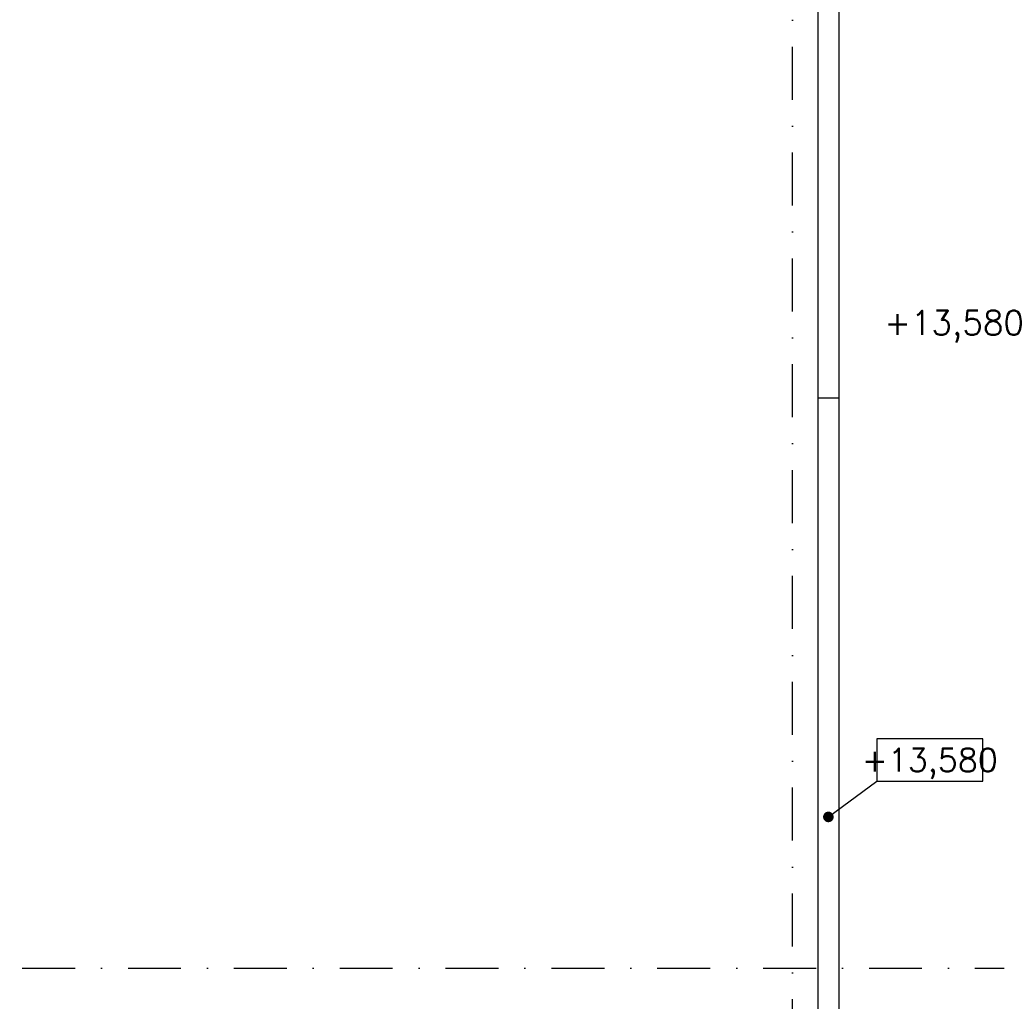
# Model space of a CAD drawing. Header units: millimetres. Extents: x 6435372 to 7248404, y 1559872 to 1886246.
# Tile 71 of 208: x 6815115 to 6819766, y 1770395 to 1775033. Entities that reach past the tile are written whole.
import ezdxf
from ezdxf.enums import TextEntityAlignment as Align

# ---------------------------------------------------------------- set-up
doc = ezdxf.new("R2010")
doc.units = ezdxf.units.MM
doc.linetypes.add('DASHDOT', pattern=[1, 0.5, -0.25, 0, -0.25])
doc.layers.add('matrice DPS', color=122, linetype='Continuous')
doc.styles.get("Standard").update_dxf_attribs({"font": 'romans.shx'})
doc.dimstyles.new('CADKON', dxfattribs={"dimscale": 100, "dimtxt": 2.2, "dimasz": 2.5, "dimexe": 1.8, "dimexo": 5, "dimgap": 0.6, "dimtad": 1, "dimrnd": 1, "dimtxsty": 'Standard', "dimblk1": 'OBLIQUE', "dimblk2": 'OBLIQUE', "dimsah": 1, "dimcen": 2.5, "dimadec": 1, "dimazin": 2, "dimtfac": 1, "dimtdec": 4, "dimtix": 1, "dimtmove": 2, "dimatfit": 3, "dimldrblk": 'OPEN30', "dimfxl": 5, "dimfxlon": 1, "dimtolj": 1, "dimarcsym": 0})

# ---------------------------------------------------------------- blocks, each defined once
blk = doc.blocks.new('*U1048')
at = {"color": 0, "linetype": 'ByBlock', "lineweight": -2}
blk.add_lwpolyline([(-5, -2), (5, -2), (5, 2), (-5, 2), (-5, -2)], dxfattribs=at)
blk = doc.blocks.new('_Oblique')
at = {"color": 0, "lineweight": -2}
blk.add_line((-0.5, -0.5), (0.5, 0.5), dxfattribs=at)

msp = doc.modelspace()

# ---------------------------------------------------------------- linework, layer by layer
at = {"layer": 'matrice DPS', "linetype": 'DASHDOT', "ltscale": 500}
for p, q in [((6818766.2, 1756651.5), (6818766.2, 1793550.7)), ((6765616.6, 1770550.7), (6819766.2, 1770550.7))]:
    msp.add_line(p, q, dxfattribs=at)
at = {"layer": 'matrice DPS'}
for p, q in [((6818886.2, 1770300.7), (6818886.2, 1792800.7)), ((6818986.2, 1770300.7), (6818986.2, 1792800.7)), ((6818986.2, 1773245.2), (6818886.2, 1773245.2))]:
    msp.add_line(p, q, dxfattribs=at)

# ---------------------------------------------------------------- block references
ref = msp.add_blockref('*U1048', (6819414.4, 1771534.9), dxfattribs=dict(at, xscale=50, yscale=50, zscale=50))
ref.add_attrib('Výška', '+13,580', dxfattribs={"layer": '0', "color": 0, "linetype": 'ByBlock', "lineweight": -2, "height": 110}).set_placement((6819414.4, 1771534.9), align=Align.MIDDLE_CENTER)

# ---------------------------------------------------------------- texts
at = {"layer": 'matrice DPS', "insert": (6819198.7, 1773508.4), "char_height": 115, "attachment_point": 7}
msp.add_mtext('+13,580', dxfattribs=at)

# ---------------------------------------------------------------- leaders
at = {"layer": 'matrice DPS'}
msp.add_leader([(6818935.2, 1771266), (6819164.4, 1771434.9)], dimstyle='CADKON', override={"dimasz": 2, "dimldrblk": 'DotSmall'}, dxfattribs=at)

doc.saveas('drawing.dxf')
